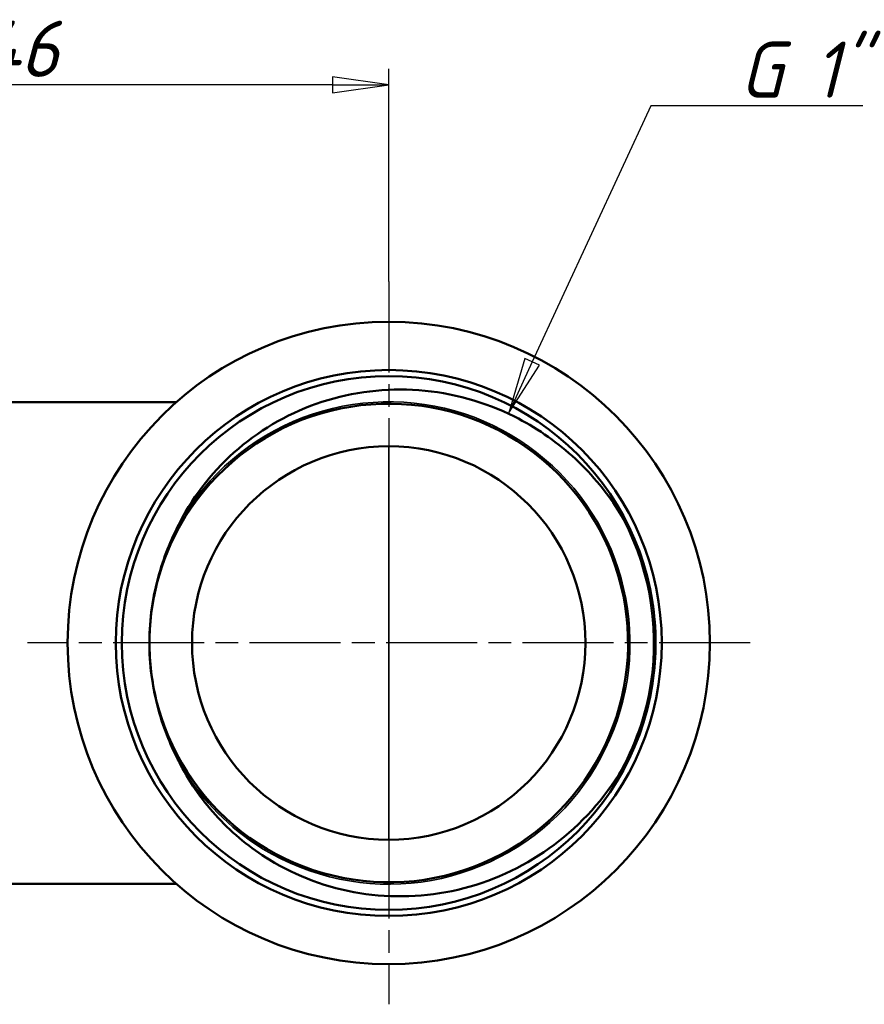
# Model space of a CAD drawing. Header units: millimetres. Extents: x -81 to 698, y -69 to 356.
# Tile 3 of 11: x 55 to 107, y 116 to 178. Entities that reach past the tile are written whole.
import ezdxf

# ---------------------------------------------------------------- set-up
doc = ezdxf.new("R2010")
doc.units = ezdxf.units.MM
doc.linetypes.add('CHAIN', pattern=[0.7087, 0.4724, -0.0591, 0.1181, -0.0591])
for name, color, linetype, lineweight in [('Видимые тонкие (ГОСТ)', 7, 'Continuous', 35), ('Видимый контур (ГОСТ)', 7, 'Continuous', 50), ('Маркер центра (ГОСТ)', 7, 'Continuous', 25), ('Размер (ГОСТ)', 7, 'Continuous', 25)]:
    doc.layers.add(name, color=color, linetype=linetype, lineweight=lineweight)
doc.styles.add('Обычный текст (ГОСТ)', font='GOST Common Italic.ttf')
doc.dimstyles.new('Обычный (ГОСТ)', dxfattribs={"dimtxt": 3.5, "dimasz": 3.5, "dimexe": 1, "dimexo": 0, "dimgap": 0.5, "dimtad": 1, "dimrnd": 1e-08, "dimtxsty": 'Обычный текст (ГОСТ)', "dimblk": 'Filled-1', "dimcen": 0.09, "dimdle": 15, "dimclrd": 256, "dimclre": 256, "dimclrt": 256, "dimazin": 2, "dimtfac": 0.714286, "dimtdec": 3, "dimtmove": 0, "dimatfit": 3, "dimfxl": 1, "dimtolj": 1, "dimlwd": 25, "dimlwe": 25, "dimarcsym": 0})

# ---------------------------------------------------------------- blocks, each defined once
blk = doc.blocks.new('Filled-1')
at = {"color": 0}
for p, q in [((0, 0), (-1, 0.143)), ((-1, 0.143), (-1, -0.143)), ((-1, 0), (0, 0)), ((-1, -0.143), (0, 0))]:
    blk.add_line(p, q, dxfattribs=at)
at = {"color": 0, "flags": 128}
blk.add_lwpolyline([(-1, -0.143), (0, 0), (-1, 0.143), (-1, -0.143)], dxfattribs=at)
at = {"color": 0}
blk.add_solid([(-1, -0.143), (0, 0), (-1, 0.143), (-1, -0.143)], dxfattribs=at)
blk = doc.blocks.new('*D10')
at = {"layer": 'Defpoints', "color": 0, "linetype": 'Continuous', "transparency": 16777216}
for p in [(31.599, 173.489), (77.6, 161.239), (31.599, 152.307)]:
    blk.add_point(p, dxfattribs=at)
at = {"layer": 'Размер (ГОСТ)', "linetype": 'Continuous', "lineweight": 25, "transparency": 16777216}
for p, q in [((31.599, 152.307), (31.599, 174.489)), ((77.6, 161.239), (77.6, 174.489)), ((74.1, 173.489), (35.099, 173.489))]:
    blk.add_line(p, q, dxfattribs=at)
at = {"layer": 'Размер (ГОСТ)', "linetype": 'Continuous', "lineweight": 25, "transparency": 16777216, "xscale": 3.5, "yscale": 3.5, "zscale": 3.5, "rotation": 180}
blk.add_blockref('Filled-1', (31.599, 173.489), dxfattribs=at)
at = {"layer": 'Размер (ГОСТ)', "linetype": 'Continuous', "lineweight": 25, "transparency": 16777216, "xscale": 3.5, "yscale": 3.5, "zscale": 3.5}
blk.add_blockref('Filled-1', (77.6, 173.489), dxfattribs=at)
at = {"layer": 'Размер (ГОСТ)', "linetype": 'Continuous', "lineweight": 25, "transparency": 16777216, "insert": (52.106, 177.489), "char_height": 3.5, "attachment_point": 1, "style": 'Обычный текст (ГОСТ)'}
blk.add_mtext('\\A1;46', dxfattribs=at)
blk = doc.blocks.new('*D12')
at = {"layer": 'Defpoints', "color": 0, "linetype": 'Continuous', "transparency": 16777216}
for p in [(85.07, 153.073), (78.453, 138.782)]:
    blk.add_point(p, dxfattribs=at)
at = {"layer": 'Размер (ГОСТ)', "linetype": 'Continuous', "lineweight": 25, "transparency": 16777216}
for p, q in [((93.919, 172.187), (86.54, 156.249)), ((107.121, 172.187), (93.919, 172.187))]:
    blk.add_line(p, q, dxfattribs=at)
at = {"layer": 'Размер (ГОСТ)', "linetype": 'Continuous', "lineweight": 25, "transparency": 16777216, "xscale": 3.5, "yscale": 3.5, "zscale": 3.5, "rotation": 245.1571171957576}
blk.add_blockref('Filled-1', (85.07, 153.073), dxfattribs=at)
at = {"layer": 'Размер (ГОСТ)', "linetype": 'Continuous', "lineweight": 25, "transparency": 16777216, "insert": (97.311, 176.189), "char_height": 3.5, "attachment_point": 1, "style": 'Обычный текст (ГОСТ)'}
blk.add_mtext('\\A1; \\fGOST Common|b0|i1;\\H3.5000;G 1"', dxfattribs=at)

msp = doc.modelspace()

# ---------------------------------------------------------------- linework, layer by layer
at = {"layer": 'Видимые тонкие (ГОСТ)'}
msp.add_line((77.599, 150.989), (77.599, 126.489), dxfattribs=at)
for points, knots in [([(64.587, 146.249), (66.297, 149.213), (69.052, 151.56), (72.25, 152.779), (75.447, 153.997), (79.064, 154.079), (82.313, 153.006), (85.56, 151.933), (88.416, 149.714), (90.258, 146.833), (92.1, 143.953), (92.916, 140.431), (92.528, 137.034), (92.14, 133.639), (90.552, 130.392), (88.109, 128.002), (85.668, 125.612), (82.389, 124.095), (78.988, 123.779), (75.587, 123.464), (72.087, 124.352), (69.248, 126.25), (67.365, 127.51), (65.782, 129.207), (64.635, 131.16)], [0.523357, 0.523357, 0.523357, 0.523357, 1.206724, 1.206724, 1.206724, 1.889843, 1.889843, 1.889843, 2.572716, 2.572716, 2.572716, 3.255348, 3.255348, 3.255348, 3.937744, 3.937744, 3.937744, 4.619908, 4.619908, 4.619908, 5.301843, 5.301843, 5.301843, 5.754106, 5.754106, 5.754106, 5.754106]), ([(91.873, 147.024), (93.75, 143.791), (94.481, 139.908), (93.909, 136.214), (93.6, 134.221), (92.914, 132.29), (91.913, 130.54)], [2.615652, 2.615652, 2.615652, 2.615652, 3.295239, 3.295239, 3.295239, 3.661811, 3.661811, 3.661811, 3.661811])]:
    msp.add_open_spline(points, degree=3, knots=knots, dxfattribs=at)
at = {"layer": 'Видимый контур (ГОСТ)'}
for p, q in [((64.371, 153.739), (51.631, 153.739)), ((64.371, 123.739), (51.631, 123.739))]:
    msp.add_line(p, q, dxfattribs=at)
for radius in [20, 17, 16.62, 16.62, 12.25]:
    msp.add_circle((77.6, 138.739), radius, dxfattribs=at)
msp.add_arc((77.6, 138.739), 14.908, 178.65161, 181.67625, dxfattribs=at)
for points, knots in [([(64.587, 146.249), (65.491, 148.001), (66.731, 149.558), (69.763, 152.137), (71.533, 153.124), (75.384, 154.382), (77.433, 154.628), (81.545, 154.324), (83.568, 153.764), (86.732, 152.183), (87.942, 151.358), (90.121, 149.397), (91.079, 148.267), (91.873, 147.024)], [0, 0, 0, 0, 0.591535, 0.591535, 1.193577, 1.193577, 1.806121, 1.806121, 2.429164, 2.429164, 2.865721, 2.865721, 3.307331, 3.307331, 3.307331, 3.307331]), ([(62.706, 138.303), (62.739, 137.101), (62.915, 135.904), (63.237, 134.746), (64.141, 131.494), (66.187, 128.572), (68.933, 126.61), (71.7, 124.633), (75.158, 123.645), (78.552, 123.862), (81.937, 124.079), (85.233, 125.492), (87.722, 127.795), (90.207, 130.092), (91.871, 133.259), (92.355, 136.608), (92.838, 139.95), (92.141, 143.451), (90.416, 146.355), (88.68, 149.276), (85.914, 151.572), (82.723, 152.74), (79.546, 153.902), (75.971, 153.939), (72.771, 152.844), (69.56, 151.744), (66.749, 149.511), (64.952, 146.631), (63.547, 144.378), (62.759, 141.744), (62.696, 139.09)], [-6.253929, -6.253929, -6.253929, -6.253929, -6.011993, -6.011993, -6.011993, -5.332826, -5.332826, -5.332826, -4.648497, -4.648497, -4.648497, -3.966004, -3.966004, -3.966004, -3.28508, -3.28508, -3.28508, -2.605468, -2.605468, -2.605468, -1.921551, -1.921551, -1.921551, -1.240931, -1.240931, -1.240931, -0.557811, -0.557811, -0.557811, -0.023534, -0.023534, -0.023534, -0.023534]), ([(91.873, 147.024), (92.399, 146.201), (92.958, 145.117), (93.94, 142.174), (94.215, 140.484), (94.22, 138.787)], [0, 0, 0, 0, 0.2930112, 0.2930112, 0.645583, 0.645583, 0.645583, 0.645583]), ([(62.696, 139.09), (62.728, 140.497), (62.95, 141.889), (63.744, 144.538), (64.227, 145.551), (64.587, 146.249)], [0.0346951, 0.0346951, 0.0346951, 0.0346951, 0.457528, 0.457528, 0.8625253, 0.8625253, 0.8625253, 0.8625253]), ([(94.22, 138.787), (94.225, 137.09), (93.96, 135.399), (92.947, 132.307), (92.343, 131.206), (91.92, 130.536)], [0, 0, 0, 0, 0.5090901, 0.5090901, 0.9777657, 0.9777657, 0.9777657, 0.9777657]), ([(64.63, 131.156), (64.266, 131.852), (63.778, 132.861), (62.968, 135.505), (62.738, 136.896), (62.699, 138.303)], [0, 0, 0, 0, 0.2355439, 0.2355439, 0.4815608, 0.4815608, 0.4815608, 0.4815608]), ([(91.92, 130.536), (90.783, 128.735), (89.309, 127.172), (85.868, 124.724), (83.943, 123.852), (79.9, 122.91), (77.825, 122.836), (73.797, 123.488), (71.883, 124.195), (68.987, 125.97), (67.916, 126.843), (66.05, 128.84), (65.26, 129.953), (64.63, 131.156)], [0, 0, 0, 0, 0.638886, 0.638886, 1.267257, 1.267257, 1.88511, 1.88511, 2.492442, 2.492442, 2.905672, 2.905672, 3.313839, 3.313839, 3.313839, 3.313839])]:
    msp.add_open_spline(points, degree=3, knots=knots, dxfattribs=at)
at = {"layer": 'Маркер центра (ГОСТ)', "linetype": 'CHAIN', "ltscale": 11.993792}
for p, q in [((77.6, 161.239), (77.6, 116.239)), ((100.1, 138.739), (55.1, 138.739))]:
    msp.add_line(p, q, dxfattribs=at)

# ---------------------------------------------------------------- dimensions: what is measured, and where the dimension line sits
at = {"layer": 'Размер (ГОСТ)', "linetype": 'Continuous', "lineweight": 25}
dim = msp.add_linear_dim(base=(31.599, 173.489), p1=(77.6, 161.239), p2=(31.599, 152.307), angle=180, dimstyle='Обычный (ГОСТ)', override={"dimgap": 0.5, "dimdec": 2, "dimtol": 0, "dimlim": 0, "dimtp": 0, "dimtm": 0, "dimtdec": 3, "dimtofl": 0, "dimatfit": 1}, dxfattribs=at)
dim.commit()
dim.dimension.update_dxf_attribs({"geometry": '*D10', "text_midpoint": (54.6, 173.489), "dimtype": 160})
dim = msp.add_radius_dim(center=(78.453, 138.782), mpoint=(85.07, 153.073), text=' \\fGOST Common|b0|i1;\\H3.5000;G 1"', dimstyle='Обычный (ГОСТ)', override={"dimgap": 0.5, "dimtih": 1, "dimtoh": 1, "dimdec": 2, "dimlfac": 1, "dimcen": 0, "dimtol": 0, "dimlim": 0, "dimtp": 0, "dimtm": 0, "dimtdec": 3, "dimtofl": 0}, dxfattribs=at)
dim.commit()
dim.dimension.update_dxf_attribs({"geometry": '*D12', "text_midpoint": (102.216, 172.187), "dimtype": 164})

doc.saveas('drawing.dxf')
